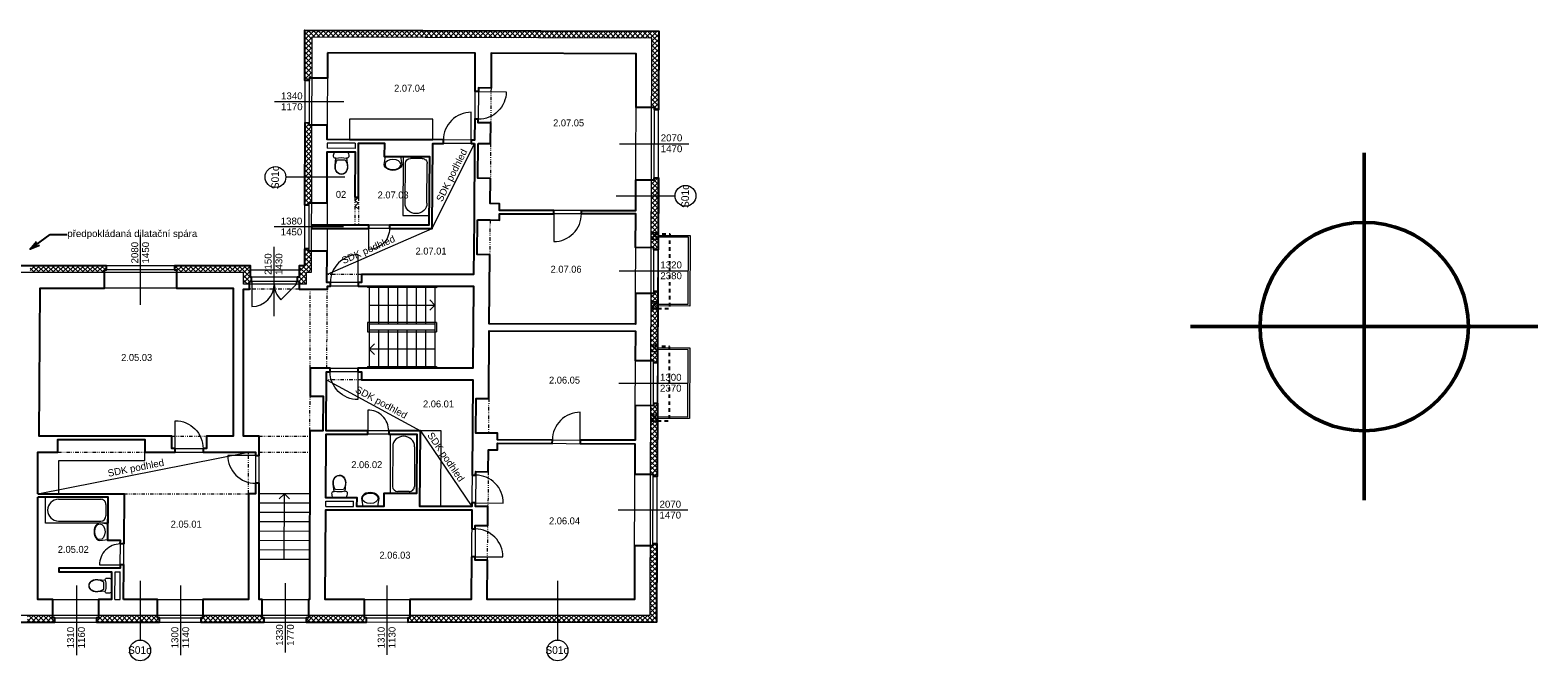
# Model space of a CAD drawing. Extents: x 13316 to 97696, y -105219 to -74221.
# Tile 3 of 3: x 54276 to 97696, y -100655 to -82495. Entities that reach past the tile are written whole.
import ezdxf

# ---------------------------------------------------------------- set-up
doc = ezdxf.new("R2010")
doc.units = 0
doc.header["$MEASUREMENT"] = 0
for name, pattern in [('Wipeout_Contour', [1000, 0, -1000]), ('Čerchovaná se dvěma tečkami S', [250, 100, -40, 15, -40, 15, -40]), ('čárkovaná S', [200, 100, -100])]:
    doc.linetypes.add(name, pattern=pattern)
for name, color, linetype, lineweight in [('2D BOD_Číslo_pera__1', 7, 'Continuous', 15), ('2D VÝPLNĚ_Číslo_pera__4', 91, 'Continuous', 13), ('2D ČÁRY_Číslo_pera__1', 7, 'Continuous', 15), ('2D ČÁRY_Číslo_pera__2', 1, 'Continuous', 25), ('2D ČÁRY_Číslo_pera__3', 150, 'Continuous', 13), ('2D ČÁRY_Číslo_pera__5', 231, 'Continuous', 50), ('blok I_pohled4_terén_Číslo_pera__4', 91, 'Continuous', 13), ('komín_Číslo_pera__1', 7, 'Continuous', 15), ('NÁBYTEK A ZAŘÍZENÍ_Číslo_pera__3', 150, 'Continuous', 13), ('POZNÁMKY.POPISKA_Číslo_pera__4', 91, 'Continuous', 13), ('POZNÁMKY.TEXT_Číslo_pera__4', 91, 'Continuous', 13), ('zdi_Číslo_pera__1', 7, 'Continuous', 15)]:
    doc.layers.add(name, color=color, linetype=linetype, lineweight=lineweight)
for name, color, linetype in [('2D ČÁRY', 7, 'Continuous'), ('NÁBYTEK A ZAŘÍZENÍ', 7, 'Continuous'), ('vodorovné konstrukce', 7, 'Continuous')]:
    doc.layers.add(name, color=color, linetype=linetype)
doc.layers.add('vodorovné konstrukce_Číslo_pera__241', color=9, linetype='Continuous', lineweight=13, true_color=0x808080)
doc.styles.add('GENERATED_STYLE_1', font='arial.ttf')
doc.styles.add('GENERATED_STYLE_3', font='txt')
doc.styles.get("Standard").update_dxf_attribs({"font": 'txt', "bigfont": 'BIGFONT.SHX'})
doc.dimstyles.new('GENERATED_STYLE__3', dxfattribs={"dimtxt": 0.18, "dimasz": 273.6, "dimexe": 0.18, "dimexo": 0.0625, "dimgap": 0.09, "dimtad": 0, "dimtih": 1, "dimtoh": 1, "dimdec": 4, "dimzin": 0, "dimdsep": 46, "dimtxsty": 'Standard', "dimcen": 0.09, "dimadec": 0, "dimazin": 0, "dimtfac": 1, "dimtdec": 4, "dimtmove": 0, "dimatfit": 3, "dimldrblk": 'ARROWHEAD_3', "dimfxl": 0, "dimtolj": 1, "dimtzin": 0, "dimarcsym": 0})
pattern_1 = [(45, (0, 0), (-70.71068, 70.71068), []), (135, (0, 0), (70.71068, 70.71068), [])]

# ---------------------------------------------------------------- blocks, each defined once
blk = doc.blocks.new('WC s nádržkou 1 11_2')
at = {"linetype": 'Wipeout_Contour', "ltscale": 15629.429493}
blk.add_wipeout([(31, 650), (18, 619), (8, 587), (2, 554), (0, 520), (5, 498), (20, 479), (40, 469), (64, 469), (41, 257), (39, 215), (44, 173), (54, 132), (70, 92), (97, 54), (132, 25), (174, 6), (220, 0), (266, 6), (308, 25), (343, 54), (370, 92), (386, 132), (396, 173), (401, 215), (399, 257), (376, 469), (400, 469), (420, 479), (435, 498), (440, 520), (438, 554), (432, 587), (422, 619), (409, 650)], dxfattribs=at).dxf.layer = 'NÁBYTEK A ZAŘÍZENÍ'
at = {"layer": 'NÁBYTEK A ZAŘÍZENÍ_Číslo_pera__3', "linetype": 'Continuous'}
for p, q in [((2, 554), (0, 520)), ((0, 520), (5, 498)), ((8, 587), (2, 554)), ((5, 498), (20, 479)), ((18, 619), (8, 587)), ((31, 650), (18, 619)), ((20, 479), (40, 469)), ((409, 650), (31, 650)), ((40, 469), (64, 469)), ((64, 469), (41, 257)), ((399, 257), (376, 469)), ((376, 469), (400, 469)), ((400, 469), (420, 479)), ((422, 619), (409, 650)), ((420, 479), (435, 498)), ((432, 587), (422, 619)), ((438, 554), (432, 587)), ((435, 498), (440, 520)), ((440, 520), (438, 554)), ((41, 257), (39, 215)), ((39, 215), (44, 173)), ((44, 173), (54, 132)), ((49, 256), (47, 215)), ((47, 215), (52, 174)), ((56, 299), (49, 256)), ((52, 174), (62, 134)), ((54, 132), (70, 92)), ((68, 341), (56, 299)), ((62, 134), (78, 96)), ((86, 381), (68, 341)), ((70, 92), (97, 54)), ((78, 96), (102, 60)), ((107, 419), (86, 381)), ((97, 54), (132, 25)), ((102, 60), (136, 32)), ((333, 419), (107, 419)), ((132, 25), (174, 6)), ((136, 32), (176, 14)), ((174, 6), (220, 0)), ((176, 14), (220, 8)), ((220, 8), (264, 14)), ((220, 0), (266, 6)), ((264, 14), (304, 32)), ((266, 6), (308, 25)), ((304, 32), (338, 60)), ((308, 25), (343, 54)), ((354, 381), (333, 419)), ((338, 60), (362, 96)), ((343, 54), (370, 92)), ((372, 341), (354, 381)), ((362, 96), (378, 134)), ((370, 92), (386, 132)), ((384, 299), (372, 341)), ((378, 134), (388, 174)), ((391, 256), (384, 299)), ((386, 132), (396, 173)), ((388, 174), (393, 215)), ((393, 215), (391, 256)), ((396, 173), (401, 215)), ((401, 215), (399, 257))]:
    blk.add_line(p, q, dxfattribs=at)
blk.add_ellipse((220, -298), major_axis=(785, 0), ratio=0.9963, start_param=1.370375, end_param=1.771221, dxfattribs=at)
blk = doc.blocks.new('Vana 01 11_2')
at = {"layer": 'NÁBYTEK A ZAŘÍZENÍ_Číslo_pera__3', "linetype": 'Continuous'}
for p, q in [((0, 0), (0, 751)), ((0, 751), (1800, 751)), ((60, 210), (60, 540)), ((1425, 691), (210, 691)), ((1800, 751), (1800, 0)), ((0, 0), (1800, 0)), ((1425, 60), (210, 60))]:
    blk.add_line(p, q, dxfattribs=at)
for centre, major_axis, start_param, end_param in [((210, 540), (0, 150), 0, 1.570796), ((1425, 375), (0, 315), 3.141593, 6.283185), ((210, 210), (0, 150), 1.570796, 3.141593)]:
    blk.add_ellipse(centre, major_axis=major_axis, ratio=0.99918, start_param=start_param, end_param=end_param, dxfattribs=at)
blk = doc.blocks.new('Umyvadlo oválné 11_2')
at = {"linetype": 'Wipeout_Contour', "ltscale": 6090.690526}
blk.add_wipeout([(0, 169), (2, 146), (9, 124), (19, 104), (43, 74), (73, 49), (129, 22), (188, 6), (250, 0), (312, 6), (371, 22), (427, 49), (457, 74), (481, 104), (491, 124), (498, 146), (500, 169), (469, 400), (31, 400), (-1, 169)], dxfattribs=at).dxf.layer = 'NÁBYTEK A ZAŘÍZENÍ'
at = {"layer": 'NÁBYTEK A ZAŘÍZENÍ_Číslo_pera__3', "linetype": 'Continuous'}
for p, q in [((31, 400), (-1, 169)), ((32, 400), (31, 400)), ((469, 400), (31, 400)), ((469, 400), (468, 400)), ((500, 169), (469, 400))]:
    blk.add_line(p, q, dxfattribs=at)
blk.add_ellipse((249, 169), major_axis=(-250, 0), ratio=0.674026, start_param=0, end_param=3.141593, dxfattribs=at)
blk.add_ellipse((250, 169), major_axis=(-229, 0), ratio=0.643386, dxfattribs=at)
blk = doc.blocks.new('Vana 01 11_4')
at = {"layer": 'NÁBYTEK A ZAŘÍZENÍ_Číslo_pera__3', "linetype": 'Continuous'}
for p, q in [((0, 0), (0, 750)), ((0, 750), (1700, 750)), ((57, 210), (57, 540)), ((1346, 690), (198, 690)), ((1700, 750), (1700, 0)), ((0, 0), (1700, 0)), ((1346, 60), (198, 60))]:
    blk.add_line(p, q, dxfattribs=at)
for centre, major_axis, start_param, end_param in [((198, 540), (0, 150), 0, 1.570796), ((1346, 375), (0, 315), 3.141593, 6.283185), ((198, 210), (0, 150), 1.570796, 3.141593)]:
    blk.add_ellipse(centre, major_axis=major_axis, ratio=0.944444, start_param=start_param, end_param=end_param, dxfattribs=at)
blk = doc.blocks.new('Vana 01 11_5')
at = {"layer": 'NÁBYTEK A ZAŘÍZENÍ_Číslo_pera__3', "linetype": 'Continuous'}
for p, q in [((0, 0), (0, 750)), ((0, 750), (1700, 750)), ((57, 210), (57, 540)), ((1346, 690), (198, 690)), ((1700, 750), (1700, 0)), ((0, 0), (1700, 0)), ((1346, 60), (198, 60))]:
    blk.add_line(p, q, dxfattribs=at)
for centre, major_axis, start_param, end_param in [((198, 540), (0, 150), 0, 1.570796), ((1346, 375), (0, 315), 3.141593, 6.283185), ((198, 210), (0, 150), 1.570796, 3.141593)]:
    blk.add_ellipse(centre, major_axis=major_axis, ratio=0.944444, start_param=start_param, end_param=end_param, dxfattribs=at)
blk = doc.blocks.new('Umyvadlo oválné 11')
at = {"linetype": 'Wipeout_Contour', "ltscale": 6090.690526}
blk.add_wipeout([(0, 169), (2, 146), (9, 124), (19, 104), (43, 74), (73, 49), (129, 22), (188, 6), (250, 0), (312, 6), (371, 22), (427, 49), (457, 74), (481, 104), (491, 124), (498, 146), (500, 169), (469, 400), (31, 400), (-1, 169)], dxfattribs=at).dxf.layer = 'NÁBYTEK A ZAŘÍZENÍ'
at = {"layer": 'NÁBYTEK A ZAŘÍZENÍ_Číslo_pera__3', "linetype": 'Continuous'}
for p, q in [((31, 400), (-1, 169)), ((32, 400), (31, 400)), ((469, 400), (31, 400)), ((469, 400), (468, 400)), ((500, 169), (469, 400))]:
    blk.add_line(p, q, dxfattribs=at)
blk.add_ellipse((249, 169), major_axis=(-250, 0), ratio=0.674026, start_param=0, end_param=3.141593, dxfattribs=at)
blk.add_ellipse((250, 169), major_axis=(-229, 0), ratio=0.643386, dxfattribs=at)
blk = doc.blocks.new('LINE_9379', base_point=(64042, -90412))
at = {"layer": '2D ČÁRY_Číslo_pera__3', "linetype": 'Continuous'}
for p, q in [((65932, -90412), (65782, -90262)), ((64042, -90412), (65932, -90412)), ((65932, -90412), (65782, -90562))]:
    blk.add_line(p, q, dxfattribs=at)
blk = doc.blocks.new('LINE_9380', base_point=(65932, -91679))
at = {"layer": '2D ČÁRY_Číslo_pera__3', "linetype": 'Continuous'}
for p, q in [((64042, -91679), (64192, -91529)), ((65932, -91679), (64042, -91679)), ((64042, -91679), (64192, -91829))]:
    blk.add_line(p, q, dxfattribs=at)
blk = doc.blocks.new('LINE_9728', base_point=(61592, -97734))
at = {"layer": '2D ČÁRY_Číslo_pera__3', "linetype": 'Continuous'}
for p, q in [((61597, -95844), (61447, -95993)), ((61592, -97734), (61597, -95844)), ((61597, -95844), (61747, -95994))]:
    blk.add_line(p, q, dxfattribs=at)
blk = doc.blocks.new('LINE_9812', base_point=(57444, -98355))
at = {"layer": 'vodorovné konstrukce_Číslo_pera__241', "linetype": 'Continuous'}
blk.add_line((57444, -98355), (57444, -100055), dxfattribs=at)
blk.add_circle((57444, -100355), 300, dxfattribs=at)
blk = doc.blocks.new('LINE_9813', base_point=(69464, -98355))
at = {"layer": 'vodorovné konstrukce_Číslo_pera__241', "linetype": 'Continuous'}
blk.add_line((69464, -98355), (69464, -100055), dxfattribs=at)
blk.add_circle((69464, -100355), 300, dxfattribs=at)
blk = doc.blocks.new('LINE_9814', base_point=(71149, -87264))
at = {"layer": 'vodorovné konstrukce_Číslo_pera__241', "linetype": 'Continuous'}
blk.add_line((71149, -87264), (72849, -87265), dxfattribs=at)
blk.add_circle((73149, -87265), 300, dxfattribs=at)
blk = doc.blocks.new('LINE_9819', base_point=(63340, -86725))
at = {"layer": 'vodorovné konstrukce_Číslo_pera__241', "linetype": 'Continuous'}
blk.add_line((63340, -86725), (61640, -86725), dxfattribs=at)
blk.add_circle((61340, -86725), 300, dxfattribs=at)
blk = doc.blocks.new('ARROWHEAD_3')
at = {"linetype": 'Continuous'}
blk.add_line((0, 0), (-1, 0), dxfattribs=at)
at = {"linetype": 'Continuous', "flags": 128}
blk.add_lwpolyline([(-1, 0.2679), (0, 0), (-1, -0.2679)], dxfattribs=at)

msp = doc.modelspace()

# ---------------------------------------------------------------- hatches: boundary and pattern name
at = {"layer": '2D VÝPLNĚ_Číslo_pera__4', "linetype": 'Continuous'}
h = msp.add_hatch(dxfattribs=at)
h.set_pattern_fill('TEPELNA_IZOLACE_EPS', color=8, style=0, pattern_type=2)
h.set_pattern_definition(pattern_1)
h.paths.add_polyline_path([(62191, -82495), (62187, -83941), (62311, -83941), (62311, -83881), (62387, -83881), (62390, -82695), (72183, -82724), (72177, -84725), (72253, -84726), (72252, -84786), (72376, -84786), (72384, -82525)], flags=0)
h = msp.add_hatch(dxfattribs=at)
h.set_pattern_fill('TEPELNA_IZOLACE_EPS', color=8, style=0, pattern_type=2)
h.set_pattern_definition(pattern_1)
h.paths.add_polyline_path([(62178, -87527), (62302, -87528), (62302, -87468), (62378, -87468), (62384, -85228), (62308, -85228), (62308, -85168), (62184, -85167)], flags=0)
h = msp.add_hatch(dxfattribs=at)
h.set_pattern_fill('TEPELNA_IZOLACE_EPS', color=8, style=0, pattern_type=2)
h.set_pattern_definition(pattern_1)
h.paths.add_polyline_path([(72170, -86803), (72163, -88759), (72239, -88759), (72239, -88819), (72363, -88819), (72370, -86744), (72246, -86744), (72246, -86804)], flags=0)
h = msp.add_hatch(dxfattribs=at)
h.set_pattern_fill('TEPELNA_IZOLACE_EPS', color=8, style=0, pattern_type=2)
h.set_pattern_definition(pattern_1)
h.paths.add_polyline_path([(62021, -89276), (62021, -89606), (61961, -89606), (61961, -89730), (62021, -89730), (62021, -89806), (62230, -89806), (62230, -89476), (62373, -89476), (62375, -88855), (62299, -88855), (62299, -88795), (62175, -88794), (62174, -89276)], flags=0)
h = msp.add_hatch(dxfattribs=at)
h.set_pattern_fill('TEPELNA_IZOLACE_EPS', color=8, style=0, pattern_type=2)
h.set_pattern_definition(pattern_1)
h.paths.add_polyline_path([(54273, -89476), (56414, -89476), (56414, -89400), (56474, -89400), (56474, -89276), (54274, -89276)], flags=0)
h = msp.add_hatch(dxfattribs=at)
h.set_pattern_fill('TEPELNA_IZOLACE_EPS', color=8, style=0, pattern_type=2)
h.set_pattern_definition(pattern_1)
h.paths.add_polyline_path([(58495, -89476), (60423, -89476), (60423, -89806), (60591, -89806), (60591, -89730), (60651, -89730), (60651, -89606), (60623, -89606), (60623, -89276), (58435, -89276), (58435, -89400), (58495, -89400)], flags=0)
h = msp.add_hatch(dxfattribs=at)
h.set_pattern_fill('TEPELNA_IZOLACE_EPS', color=8, style=0, pattern_type=2)
h.set_pattern_definition(pattern_1)
h.paths.add_polyline_path([(72359, -90022), (72235, -90022), (72235, -90082), (72159, -90082), (72152, -92006), (72228, -92006), (72228, -92066), (72352, -92067)], flags=0)
h = msp.add_hatch(dxfattribs=at)
h.set_pattern_fill('TEPELNA_IZOLACE_EPS', color=8, style=0, pattern_type=2)
h.set_pattern_definition(pattern_1)
h.paths.add_polyline_path([(72348, -93248), (72224, -93248), (72224, -93308), (72148, -93308), (72142, -95277), (72218, -95278), (72217, -95338), (72341, -95338)], flags=0)
h = msp.add_hatch(dxfattribs=at)
h.set_pattern_fill('TEPELNA_IZOLACE_EPS', color=8, style=0, pattern_type=2)
h.set_pattern_definition(pattern_1)
h.paths.add_polyline_path([(72335, -97286), (72211, -97285), (72211, -97345), (72135, -97345), (72128, -99335), (65212, -99337), (65212, -99413), (65152, -99413), (65152, -99537), (72327, -99535)], flags=0)
h = msp.add_hatch(dxfattribs=at)
h.set_pattern_fill('TEPELNA_IZOLACE_EPS', color=8, style=0, pattern_type=2)
h.set_pattern_definition(pattern_1)
h.paths.add_polyline_path([(54199, -99539), (54988, -99539), (54988, -99415), (54928, -99415), (54928, -99339), (54201, -99339)], flags=0)
h = msp.add_hatch(dxfattribs=at)
h.set_pattern_fill('TEPELNA_IZOLACE_EPS', color=8, style=0, pattern_type=2)
h.set_pattern_definition(pattern_1)
h.paths.add_polyline_path([(56186, -99539), (58002, -99538), (58002, -99414), (57942, -99414), (57942, -99338), (56246, -99339), (56246, -99415), (56186, -99415)], flags=0)
h = msp.add_hatch(dxfattribs=at)
h.set_pattern_fill('TEPELNA_IZOLACE_EPS', color=8, style=0, pattern_type=2)
h.set_pattern_definition(pattern_1)
h.paths.add_polyline_path([(59188, -99538), (61018, -99538), (61018, -99414), (60958, -99414), (60958, -99338), (59248, -99338), (59248, -99414), (59188, -99414)], flags=0)
h = msp.add_hatch(dxfattribs=at)
h.set_pattern_fill('TEPELNA_IZOLACE_EPS', color=8, style=0, pattern_type=2)
h.set_pattern_definition(pattern_1)
h.paths.add_polyline_path([(62228, -99537), (63961, -99537), (63961, -99413), (63901, -99413), (63901, -99337), (62288, -99337), (62288, -99413), (62228, -99413)], flags=0)

# ---------------------------------------------------------------- linework, layer by layer
at = {"layer": '2D BOD_Číslo_pera__1', "color": 8, "linetype": 'Continuous', "flags": 128}
for points in [[(72164, -88520), (72165, -88320), (72365, -88320), (72364, -88520)], [(72358, -90435), (72364, -88405), (73284, -88408), (73278, -90438)], [(72358, -90385), (73228, -90388), (73234, -88458), (72364, -88455)], [(72158, -90320), (72157, -90520), (72357, -90520), (72358, -90320)], [(72153, -91756), (72154, -91556), (72354, -91557), (72353, -91757)], [(72347, -93672), (72354, -91642), (73274, -91645), (73267, -93675)], [(72347, -93622), (73217, -93625), (73223, -91695), (72353, -91692)], [(72147, -93556), (72147, -93756), (72347, -93757), (72347, -93557)]]:
    msp.add_lwpolyline(points, close=True, dxfattribs=at)
at = {"layer": '2D ČÁRY_Číslo_pera__1', "color": 8, "linetype": 'Continuous'}
for p, q in [((67095, -83159), (67077, -85659)), ((67555, -83160), (67548, -84162)), ((62311, -83941), (62187, -83941)), ((62311, -83881), (62837, -83881)), ((72253, -84726), (71727, -84724)), ((72252, -84786), (72376, -84786)), ((62308, -85168), (62184, -85167)), ((62308, -85228), (62834, -85228)), ((67541, -85162), (67536, -85762)), ((65876, -85756), (65858, -88208)), ((67076, -85759), (67048, -89532)), ((65773, -86135), (65759, -88108)), ((67529, -86762), (67523, -87490)), ((72246, -86804), (71720, -86802)), ((72246, -86744), (72370, -86744)), ((62302, -87528), (62178, -87527)), ((62302, -87468), (62828, -87468)), ((63629, -87308), (63729, -87308)), ((65758, -88108), (62376, -88108)), ((62300, -88158), (62300, -88158)), ((65858, -88208), (62376, -88208)), ((72365, -88320), (72164, -88520)), ((72165, -88320), (72364, -88520)), ((62299, -88795), (62175, -88794)), ((62299, -88855), (62825, -88855)), ((67513, -88960), (67498, -90948)), ((72239, -88759), (71713, -88757)), ((72239, -88819), (72363, -88819)), ((56414, -89400), (56414, -89926)), ((56474, -89400), (56474, -89276)), ((58435, -89400), (58435, -89276)), ((58495, -89400), (58495, -89926)), ((60623, -89606), (60623, -89276)), ((62021, -89606), (62021, -89276)), ((60423, -89806), (60423, -89476)), ((60591, -89730), (60591, -89956)), ((60651, -89730), (60651, -89606)), ((61961, -89730), (61961, -89606)), ((62021, -89730), (62021, -89956)), ((62230, -89806), (62230, -89476)), ((67046, -89862), (62836, -89862)), ((67048, -89532), (63822, -89532)), ((64042, -89862), (64042, -92232)), ((64312, -89862), (64312, -90962)), ((64312, -89862), (64312, -90962)), ((64582, -89862), (64582, -90961)), ((64582, -89862), (64582, -90961)), ((64852, -89862), (64852, -90960)), ((64852, -89862), (64852, -90960)), ((65122, -89862), (65122, -90960)), ((65122, -89862), (65122, -90960)), ((65392, -89862), (65392, -90959)), ((65392, -89862), (65392, -90959)), ((65662, -89862), (65662, -90958)), ((65662, -89862), (65662, -90958)), ((65932, -89862), (65932, -92232)), ((67046, -89862), (67029, -92232)), ((54565, -89926), (54534, -94182)), ((60123, -89926), (60123, -94182)), ((60423, -89956), (60423, -94182)), ((72235, -90082), (71709, -90080)), ((72235, -90022), (72359, -90022)), ((72157, -90520), (72358, -90320)), ((72357, -90520), (72158, -90320)), ((65932, -90958), (64042, -90962)), ((64042, -91127), (65932, -91127)), ((64312, -91127), (64312, -92232)), ((64582, -91127), (64582, -92232)), ((64852, -91127), (64852, -92232)), ((65122, -91127), (65122, -92232)), ((65392, -91127), (65392, -92232)), ((65662, -91127), (65662, -92232)), ((67497, -91148), (67482, -93100)), ((72354, -91557), (72153, -91756)), ((72154, -91556), (72353, -91757)), ((72228, -92006), (71702, -92005)), ((62336, -93032), (62338, -92232)), ((62338, -92232), (67029, -92232)), ((62803, -94032), (62814, -92332)), ((72228, -92066), (72352, -92067)), ((67026, -92562), (63814, -92562)), ((67026, -92562), (67000, -96206)), ((62336, -93032), (62713, -93032)), ((62705, -94032), (62713, -93032)), ((72224, -93308), (71698, -93306)), ((72224, -93248), (72348, -93248)), ((72347, -93757), (72147, -93556)), ((72147, -93756), (72347, -93557)), ((54534, -94182), (58355, -94182)), ((59355, -94182), (60123, -94182)), ((60423, -94182), (60867, -94182)), ((60867, -98889), (60867, -94182)), ((62318, -98889), (62333, -94032)), ((62333, -94032), (62705, -94032)), ((65415, -94132), (62802, -94132)), ((65516, -94032), (62803, -94032)), ((65415, -94132), (65402, -95837)), ((65515, -94032), (65500, -96207)), ((54500, -95842), (54500, -94642)), ((54500, -94642), (55075, -94642)), ((55075, -94282), (57574, -94282)), ((57574, -94642), (60767, -94642)), ((60767, -94642), (60767, -95842)), ((67471, -94580), (67467, -95210)), ((72218, -95278), (71692, -95276)), ((72217, -95338), (72341, -95338)), ((56980, -95842), (54500, -95842)), ((54500, -98890), (54500, -95942)), ((54500, -95942), (56519, -95942)), ((60567, -98889), (60567, -95942)), ((62327, -95846), (60867, -95842)), ((62326, -96386), (60866, -96382)), ((62326, -96116), (60867, -96112)), ((62770, -98888), (62787, -96307)), ((66999, -96306), (66980, -98887)), ((62325, -96656), (60865, -96652)), ((62323, -97196), (60863, -97192)), ((62324, -96926), (60864, -96922)), ((62322, -97466), (60862, -97462)), ((72211, -97345), (71685, -97343)), ((72211, -97285), (72335, -97286)), ((55100, -98090), (55100, -97990)), ((62322, -97736), (60862, -97732)), ((67448, -97760), (67440, -98887)), ((54928, -99415), (54928, -98890)), ((55300, -98890), (55300, -98890)), ((57942, -99414), (57941, -98890)), ((59248, -99414), (59248, -98889)), ((60867, -98889), (62318, -98889)), ((63901, -99413), (63901, -98888)), ((65212, -99413), (65212, -98888)), ((54988, -99415), (54988, -99539)), ((56186, -99415), (56186, -99539)), ((58002, -99414), (58002, -99538)), ((59188, -99414), (59188, -99538)), ((60958, -99414), (62288, -99413)), ((63961, -99413), (63961, -99537)), ((65152, -99413), (65152, -99537)), ((61018, -99538), (62228, -99537))]:
    msp.add_line(p, q, dxfattribs=at)
at = {"layer": '2D ČÁRY_Číslo_pera__1', "color": 8, "linetype": 'Čerchovaná se dvěma tečkami S'}
for p, q in [((67548, -84162), (67541, -85162)), ((67536, -85762), (67529, -86762)), ((63629, -87308), (63628, -88108)), ((63729, -87308), (63727, -88108)), ((67520, -87960), (67513, -88960)), ((63822, -89532), (62823, -89532)), ((62338, -92232), (62345, -89956)), ((62819, -92232), (62835, -89956)), ((63814, -92562), (62813, -92563)), ((62333, -94032), (62336, -93032)), ((58355, -94182), (59355, -94182)), ((60867, -94182), (62314, -94182)), ((55075, -94642), (57574, -94642)), ((60567, -95842), (60567, -94642)), ((60867, -94642), (62311, -94642)), ((67467, -95210), (67460, -96210)), ((67448, -97760), (67456, -96760))]:
    msp.add_line(p, q, dxfattribs=at)
at = {"layer": '2D ČÁRY_Číslo_pera__1', "color": 8, "linetype": 'Continuous', "flags": 128}
for points in [[(67548, -84162), (67188, -84160), (67181, -85160), (67541, -85162)], [(67536, -85762), (67176, -85760), (67169, -86760), (67529, -86762)], [(63729, -87308), (63629, -87408), (63730, -87467), (63629, -87568), (63728, -87626)], [(67520, -87960), (67160, -87958), (67153, -88958), (67513, -88960)], [(63822, -89532), (63822, -89762), (62822, -89762)], [(63814, -92562), (63814, -92332), (62814, -92332)], [(67482, -93100), (67122, -93098), (67115, -94098), (67475, -94100)], [(58355, -94182), (58355, -94542), (59355, -94542), (59355, -94182)], [(67467, -95210), (67107, -95207), (67100, -96207), (67460, -96210)], [(67456, -96760), (67096, -96757), (67088, -97757), (67448, -97760)]]:
    msp.add_lwpolyline(points, dxfattribs=at)
at = {"layer": '2D ČÁRY_Číslo_pera__2', "color": 8, "linetype": 'Continuous', "flags": 128}
for points in [[(62839, -83146), (62837, -83881), (62311, -83881), (62311, -83941), (62187, -83941), (62191, -82495), (72384, -82525), (72376, -84786), (72252, -84786), (72253, -84726), (71727, -84724), (71732, -83173), (67555, -83160), (67548, -84162), (67188, -84160), (67187, -84260), (67087, -84259), (67095, -83159)], [(70153, -87683), (71717, -87683), (71720, -86802), (72246, -86804), (72246, -86744), (72370, -86744), (72363, -88819), (72239, -88819), (72239, -88759), (71713, -88757), (71716, -87783), (70153, -87783)], [(64026, -88108), (62376, -88108), (62376, -88208), (64026, -88208)], [(62175, -88794), (62174, -89276), (62021, -89276), (62021, -89606), (61961, -89606), (61961, -89730), (62021, -89730), (62021, -89956), (62835, -89956), (62836, -89862), (62922, -89862), (62922, -89762), (62822, -89762), (62825, -88855), (62299, -88855), (62299, -88795)], [(58435, -89276), (58435, -89400), (58495, -89400), (58495, -89926), (60123, -89926), (60123, -94182), (59355, -94182), (59355, -94542), (59255, -94542), (59255, -94642), (60767, -94642), (60767, -94742), (60867, -94742), (60867, -94182), (60423, -94182), (60423, -89956), (60591, -89956), (60591, -89730), (60651, -89730), (60651, -89606), (60623, -89606), (60623, -89276)], [(71698, -93306), (71695, -94304), (70115, -94299), (70114, -94399), (71694, -94404), (71692, -95276), (72218, -95278), (72217, -95338), (72341, -95338), (72348, -93248), (72224, -93248), (72224, -93308)], [(60567, -95842), (60567, -98889), (59248, -98889), (59248, -99414), (59188, -99414), (59188, -99538), (60127, -99538), (61018, -99538), (61018, -99414), (60958, -99414), (60958, -98889), (60867, -98889), (60867, -95542), (60767, -95542), (60767, -95842)], [(66989, -97656), (66980, -98887), (65212, -98888), (65212, -99413), (65152, -99413), (65152, -99537), (72327, -99535), (72335, -97286), (72211, -97285), (72211, -97345), (71685, -97343), (71680, -98886), (67440, -98887), (67448, -97760), (67088, -97757), (67089, -97657)]]:
    msp.add_lwpolyline(points, close=True, dxfattribs=at)
for points in [[(67176, -85760), (67536, -85762), (67541, -85162), (67181, -85160), (67181, -85060), (67081, -85059), (67077, -85659), (66977, -85659), (66976, -85759), (67076, -85759), (67077, -85759)], [(67077, -85759), (67060, -87957)], [(67160, -87958), (67792, -87961), (67793, -87783), (69353, -87783), (69353, -87683), (67794, -87683), (67795, -87491), (67523, -87490), (67529, -86762), (67169, -86760), (67176, -85760)], [(67060, -87957), (67060, -87957), (67048, -89532), (63822, -89532), (63822, -89762), (63722, -89762), (63722, -89862), (67046, -89862), (67029, -92232), (63714, -92232), (63714, -92332), (63814, -92332), (63814, -92562), (67026, -92562), (67006, -95306), (67106, -95307), (67107, -95207), (67467, -95210), (67471, -94580), (67734, -94581), (67734, -94391), (69314, -94396), (69315, -94296), (67735, -94291), (67735, -94101), (67115, -94098), (67122, -93098), (67482, -93100), (67497, -91148), (71705, -91162), (71702, -92005), (72228, -92006), (72228, -92066), (72352, -92067), (72359, -90022), (72235, -90022), (72235, -90082), (71709, -90080), (71706, -90962), (67498, -90948), (67513, -88960), (67153, -88958), (67160, -87958)], [(54500, -95842), (54500, -94642), (55075, -94642), (55075, -94282), (57574, -94282), (57574, -94642), (58455, -94642), (58455, -94542), (58355, -94542), (58355, -94182), (54534, -94182), (54565, -89926), (56414, -89926), (56414, -89400), (56474, -89400), (56474, -89276), (52556, -89276), (52556, -89400), (52616, -89400), (52616, -89926), (53965, -89926), (53934, -94182), (53001, -94182), (53001, -94542)], [(53900, -94642), (53900, -98890), (53212, -98891), (53212, -99416), (53152, -99416), (53152, -99540), (54988, -99539), (54988, -99415), (54928, -99415), (54928, -98890), (54500, -98890), (54500, -95942)], [(66995, -96856), (67095, -96857), (67096, -96757), (67456, -96760), (67460, -96210), (67100, -96207), (67100, -96107), (67000, -96106), (67000, -96206), (66899, -96206)]]:
    msp.add_lwpolyline(points, dxfattribs=at)
at = {"layer": '2D ČÁRY_Číslo_pera__2', "color": 8, "linetype": 'čárkovaná S', "flags": 128}
for points in [[(72157, -90505), (72696, -90508), (72703, -88371), (72165, -88368)], [(72147, -93742), (72686, -93744), (72693, -91607), (72154, -91605)]]:
    msp.add_lwpolyline(points, dxfattribs=at)
at = {"layer": '2D ČÁRY_Číslo_pera__3', "color": 8, "linetype": 'Continuous'}
for p, q in [((65858, -88208), (67076, -85759)), ((62841, -89524), (65858, -88208)), ((63992, -89858), (63992, -89908)), ((65982, -89862), (65982, -89912)), ((65982, -89912), (63992, -89908)), ((65982, -90908), (63992, -90912)), ((63992, -90912), (63992, -91177)), ((63992, -91177), (65982, -91177)), ((65982, -90908), (65982, -91177)), ((63992, -92181), (65982, -92181)), ((63992, -92181), (63992, -92231)), ((65982, -92181), (65982, -92231)), ((62813, -92563), (65515, -94032)), ((65515, -94032), (67000, -96206)), ((54500, -95842), (60567, -94642))]:
    msp.add_line(p, q, dxfattribs=at)
at = {"layer": '2D ČÁRY_Číslo_pera__3', "color": 8, "linetype": 'Čerchovaná se dvěma tečkami S'}
msp.add_line((56980, -95842), (60567, -95842), dxfattribs=at)
at = {"layer": '2D ČÁRY_Číslo_pera__3', "color": 8, "linetype": 'Continuous', "flags": 128}
for points in [[(67087, -84259), (67187, -84260), (67987, -84266, -0.414214), (67181, -85060), (67081, -85059)], [(66976, -85759), (66977, -85659), (66979, -84859, 0.414214), (66177, -85656), (66176, -85756)], [(69353, -87683), (69353, -87783), (69353, -88583, 0.414214), (70153, -87783), (70153, -87683)], [(64626, -88108), (64626, -88208, -0.414214), (64027, -88808), (64026, -88208), (64026, -88108)], [(63722, -89862), (63722, -89762), (63722, -88962, 0.414214), (62922, -89762), (62922, -89862)], [(60661, -89730), (60661, -89806), (60661, -90451, 0.414124), (61306, -89806, 0.198912), (61495, -90262), (61951, -89806), (61951, -89730)], [(63714, -92232), (63714, -92332), (63714, -93132, -0.414214), (62914, -92332), (62914, -92232)], [(58455, -94642), (58455, -94542), (58455, -93742, -0.414214), (59255, -94542), (59255, -94642)], [(64602, -94132), (64602, -94032, 0.414214), (64002, -93432), (64002, -94032), (64002, -94132)], [(70114, -94399), (70115, -94299), (70117, -93499, 0.414214), (69315, -94296), (69314, -94396)], [(60867, -94742), (60767, -94742), (59967, -94742, 0.414214), (60767, -95542), (60867, -95542)], [(67000, -96106), (67100, -96107), (67900, -96113, 0.414214), (67106, -95307), (67006, -95306)], [(66989, -97656), (67089, -97657), (67889, -97663, 0.414214), (67095, -96857), (66995, -96856)]]:
    msp.add_lwpolyline(points, format="xyb", dxfattribs=at)
for points in [[(63476, -85656), (65876, -85656), (65876, -85056), (63476, -85056)], [(65515, -94032), (65500, -96204), (66100, -96209), (66115, -94036)], [(54500, -95842), (55100, -95842), (55100, -94882), (57574, -94882), (57574, -94282), (55075, -94282), (55075, -94642), (54500, -94642)]]:
    msp.add_lwpolyline(points, close=True, dxfattribs=at)
at = {"layer": '2D ČÁRY_Číslo_pera__5', "color": 8, "linetype": 'Continuous'}
for p, q in [((92696, -86030), (92696, -96030)), ((87696, -91030), (97696, -91030))]:
    msp.add_line(p, q, dxfattribs=at)
msp.add_circle((92696, -91030), 3000, dxfattribs=at)
at = {"layer": 'blok I_pohled4_terén_Číslo_pera__4', "color": 8, "linetype": 'Continuous'}
for p, q in [((63310, -84554), (61310, -84554)), ((71249, -85763), (73249, -85763)), ((57455, -90400), (57455, -88400)), ((63300, -88158), (61300, -88158)), ((61306, -90730), (61306, -88730)), ((71237, -89420), (73237, -89420)), ((71226, -92657), (73226, -92657)), ((71214, -96311), (73214, -96311)), ((55607, -98488), (55607, -100488)), ((58608, -98487), (58608, -100487)), ((61623, -98414), (61623, -100414)), ((64550, -98486), (64550, -100486))]:
    msp.add_line(p, q, dxfattribs=at)
at = {"layer": 'komín_Číslo_pera__1', "color": 8, "linetype": 'Continuous'}
for p, q in [((67077, -85659), (62833, -85646)), ((63633, -85749), (62833, -85746)), ((64478, -85751), (63733, -85749)), ((67076, -85759), (65876, -85756)), ((67795, -87491), (67523, -87490)), ((67795, -87491), (67794, -87683)), ((67792, -87961), (67520, -87960)), ((67793, -87783), (67792, -87961)), ((67735, -94101), (67475, -94100)), ((67735, -94291), (67735, -94101)), ((55075, -94282), (55075, -94642)), ((57574, -94282), (57574, -94642)), ((67734, -94581), (67471, -94580)), ((67734, -94581), (67734, -94391)), ((56969, -98890), (56980, -95842)), ((62788, -96207), (63588, -96207)), ((65800, -96207), (67000, -96206)), ((56872, -97990), (56875, -97189)), ((56869, -98890), (56872, -98090))]:
    msp.add_line(p, q, dxfattribs=at)
at = {"layer": 'zdi_Číslo_pera__1', "color": 8, "linetype": 'Continuous'}
for p, q in [((62191, -82495), (62174, -89276)), ((72384, -82525), (62191, -82495)), ((62390, -82695), (62373, -89476)), ((72183, -82724), (62390, -82695)), ((72128, -99335), (72183, -82724)), ((72327, -99535), (72384, -82525)), ((62839, -83146), (62833, -85646)), ((67095, -83159), (62839, -83146)), ((71732, -83173), (67555, -83160)), ((71717, -87683), (71732, -83173)), ((62311, -83881), (62308, -85228)), ((72246, -86804), (72253, -84726)), ((63733, -85749), (63729, -87308)), ((62302, -87468), (62299, -88855)), ((71717, -87683), (67794, -87683)), ((63727, -88108), (63727, -88108)), ((71716, -87783), (67793, -87783)), ((71706, -90962), (71716, -87783)), ((62826, -88208), (62822, -89762)), ((72235, -90082), (72239, -88759)), ((60623, -89276), (21774, -89276)), ((58495, -89400), (56414, -89400)), ((62018, -89404), (60623, -89404)), ((62174, -89276), (62030, -89276)), ((60423, -89476), (21972, -89476)), ((62230, -89806), (60423, -89806)), ((62021, -89730), (60591, -89730)), ((62021, -89606), (60623, -89606)), ((62373, -89476), (62230, -89476)), ((62230, -89606), (62230, -89606)), ((62835, -89956), (62836, -89862)), ((60123, -89926), (54565, -89926)), ((60591, -89956), (60423, -89956)), ((62835, -89956), (62021, -89956)), ((67038, -90947), (67038, -90947)), ((67497, -91148), (71705, -91162)), ((67498, -90948), (71706, -90962)), ((71695, -94304), (71705, -91162)), ((72224, -93308), (72228, -92006)), ((67734, -94391), (71694, -94404)), ((67735, -94291), (71695, -94304)), ((71680, -98886), (71694, -94404)), ((72211, -97345), (72218, -95278)), ((54500, -97990), (54500, -97990)), ((54500, -98090), (54500, -98090)), ((55300, -97990), (56872, -97990)), ((56969, -98890), (60567, -98889)), ((62770, -98888), (66980, -98887)), ((67440, -98887), (71680, -98886)), ((21892, -99347), (72128, -99335)), ((54928, -99415), (56246, -99415)), ((57942, -99414), (59248, -99414)), ((63901, -99413), (65212, -99413)), ((47535, -99541), (60127, -99538)), ((63057, -99537), (72327, -99535))]:
    msp.add_line(p, q, dxfattribs=at)
at = {"layer": 'zdi_Číslo_pera__1', "color": 8, "linetype": 'Čerchovaná se dvěma tečkami S'}
for p, q in [((62021, -89956), (60591, -89956)), ((67482, -93095), (67475, -94100))]:
    msp.add_line(p, q, dxfattribs=at)

# ---------------------------------------------------------------- block references
at = {"layer": '2D ČÁRY', "color": 8, "linetype": 'Continuous'}
for name, p in [('LINE_9379', (64042, -90412)), ('LINE_9380', (65932, -91679)), ('LINE_9728', (61592, -97734))]:
    msp.add_blockref(name, p, dxfattribs=at)
at = {"layer": 'NÁBYTEK A ZAŘÍZENÍ', "color": 8, "linetype": 'Continuous'}
for name, p, xscale, rotation in [('WC s nádržkou 1 11_2', (63462, -86644), -1, 0.9033313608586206), ('Vana 01 11_5', (65773, -86135), -1, 89.58139909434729), ('WC s nádržkou 1 11_2', (62959, -95311), -0.9999999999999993, 180.9033313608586), ('WC s nádržkou 1 11_2', (55971, -98710), -1, 270)]:
    msp.add_blockref(name, p, dxfattribs=dict(at, xscale=xscale, rotation=rotation))
for name, p, rotation in [('Vana 01 11_4', (65402, -95834), 89.80954920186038), ('Vana 01 11_2', (56519, -95942), 180.0031671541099), ('Umyvadlo oválné 11_2', (64321, -95806), 180.272471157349)]:
    msp.add_blockref(name, p, dxfattribs=dict(at, rotation=rotation))
at = {"layer": 'vodorovné konstrukce', "color": 8, "linetype": 'Continuous'}
for name, p in [('LINE_9814', (71149, -87264)), ('LINE_9812', (57444, -98355)), ('LINE_9813', (69464, -98355))]:
    msp.add_blockref(name, p, dxfattribs=at)

# ---------------------------------------------------------------- texts
at = {"layer": 'POZNÁMKY.POPISKA_Číslo_pera__4', "color": 8, "linetype": 'Continuous', "insert": (55345, -88381), "char_height": 200, "width": 3662.63, "attachment_point": 4, "style": 'GENERATED_STYLE_1'}
msp.add_mtext('{předpokládaná dilatační spára}', dxfattribs=at)
at = {"layer": 'POZNÁMKY.TEXT_Číslo_pera__4', "color": 8, "linetype": 'Continuous', "char_height": 200, "attachment_point": 8, "style": 'GENERATED_STYLE_1'}
for s, insert, line_spacing_factor in [('{1340\\P1170}', (61812, -84803), 0.938049), ('{2070\\P1470}', (72747, -86012), 0.938049), ('{1380\\P1450}', (61802, -88407), 0.938049), ('{1320\\P2380}', (72735, -89669), 0.938433), ('{1300\\P2370}', (72724, -92906), 0.938433), ('{2070\\P1470}', (72712, -96560), 0.938049)]:
    msp.add_mtext(s, dxfattribs=dict(at, insert=insert, line_spacing_factor=line_spacing_factor))
at = {"layer": 'POZNÁMKY.TEXT_Číslo_pera__4', "color": 8, "linetype": 'Continuous', "style": 'GENERATED_STYLE_3'}
for s, insert, char_height, attachment_point in [('{2.07.04}', (64758, -84066), 200, 1), ('{2.07.05}', (69337, -85065), 200, 1), ('{02}', (63080, -87123), 200, 1), ('{2.07.03}', (64283, -87140), 200, 1), ('{2.07.01}', (65375, -88756), 200, 1), ('{2.07.06}', (69264, -89278), 200, 1), ('{2.05.03}', (56897, -91820), 200, 1), ('{2.06.05}', (69219, -92471), 200, 1), ('{2.06.01}', (65590, -93158), 200, 1), ('{2.05.01}', (58323, -96619), 200, 1), ('{2.06.04}', (69219, -96525), 200, 1), ('{2.06.03}', (64336, -97512), 200, 1), ('{S01c}', (57093, -100346), 220, 4), ('{S01c}', (69113, -100346), 220, 4)]:
    msp.add_mtext(s, dxfattribs=dict(at, insert=insert, char_height=char_height, attachment_point=attachment_point))
at = {"layer": 'POZNÁMKY.TEXT_Číslo_pera__4', "color": 8, "linetype": 'Continuous'}
for s, insert, char_height, attachment_point, rotation, style in [('{SDK podhled}', (65959, -87365), 200, 1, 63.5422, 'GENERATED_STYLE_1'), ('{S01c}', (61332, -87076), 220, 4, 90, 'GENERATED_STYLE_3'), ('{S01c}', (73140, -87616), 220, 4, 89.9643, 'GENERATED_STYLE_3'), ('{SDK podhled}', (63219, -89049), 200, 1, 23.5653, 'GENERATED_STYLE_1'), ('{SDK podhled}', (63716, -92730), 200, 1, 331.4754, 'GENERATED_STYLE_1'), ('{SDK podhled}', (65870, -94047), 200, 1, 304.3108, 'GENERATED_STYLE_1'), ('{SDK podhled}', (56492, -95158), 200, 1, 11.1907, 'GENERATED_STYLE_1')]:
    msp.add_mtext(s, dxfattribs=dict(at, insert=insert, char_height=char_height, attachment_point=attachment_point, rotation=rotation, style=style))
at = {"layer": 'POZNÁMKY.TEXT_Číslo_pera__4', "color": 8, "linetype": 'Continuous', "char_height": 200, "attachment_point": 8, "rotation": 90, "style": 'GENERATED_STYLE_1'}
for s, insert, line_spacing_factor in [('{2080\\P1450}', (57704, -88902), 0.938049), ('{2150\\P1430}', (61543, -89232), 0.938433), ('{1310\\P1160}', (55856, -99986), 0.938049), ('{1300\\P1140}', (58858, -99985), 0.938049), ('{1330\\P1770}', (61872, -99912), 0.938049), ('{1310\\P1130}', (64800, -99984), 0.938433)]:
    msp.add_mtext(s, dxfattribs=dict(at, insert=insert, line_spacing_factor=line_spacing_factor))

# ---------------------------------------------------------------- leaders
at = {"layer": 'POZNÁMKY.POPISKA_Číslo_pera__4', "color": 8, "linetype": 'Continuous', "annotation_type": 0, "has_hookline": 1, "hookline_direction": 0, "text_width": 2947}
msp.add_leader([(54278, -88796), (54855, -88381), (55345, -88381)], dimstyle='GENERATED_STYLE__3', dxfattribs=at)

# ---------------------------------------------------------------- next in the draw order: linework, layer by layer
at = {"layer": '2D ČÁRY_Číslo_pera__1', "color": 8, "linetype": 'Continuous'}
for p, q in [((62790, -95957), (62802, -94132)), ((63688, -96207), (63690, -95957)), ((62788, -96207), (62789, -96057)), ((63588, -96207), (63589, -96057)), ((56246, -99415), (56246, -98890))]:
    msp.add_line(p, q, dxfattribs=at)
at = {"layer": '2D ČÁRY_Číslo_pera__2', "color": 8, "linetype": 'Continuous', "flags": 128}
msp.add_lwpolyline([(66999, -96206), (65500, -96207), (65515, -94032), (64602, -94032), (64602, -94132), (65415, -94132), (65402, -95837), (64460, -95837), (64458, -96207), (63688, -96207), (63690, -95957), (62790, -95957), (62802, -94132), (64002, -94132), (64002, -94032), (62803, -94032), (62814, -92332), (62914, -92332), (62914, -92232), (62338, -92232), (62336, -93032), (62713, -93032), (62705, -94032), (62333, -94032), (62318, -98889), (62288, -98889), (62288, -99413), (62228, -99413), (62228, -99537), (63057, -99537), (63961, -99537), (63961, -99413), (63901, -99413), (63901, -98888), (62770, -98888), (62787, -96307), (66999, -96306), (66995, -96856)], dxfattribs=at)
msp.add_lwpolyline([(56969, -98890), (56972, -97890), (56872, -97890), (56872, -97990), (55100, -97990), (55100, -98090), (56622, -98090), (56619, -98890), (56246, -98890), (56246, -99415), (56186, -99415), (56186, -99539), (58002, -99538), (58002, -99414), (57942, -99414), (57941, -98890)], close=True, dxfattribs=at)
at = {"layer": 'komín_Číslo_pera__1', "color": 8, "linetype": 'Continuous'}
for p, q in [((63632, -85899), (62832, -85896)), ((63632, -85999), (62832, -85996)), ((62790, -95957), (63690, -95957)), ((64458, -96207), (64460, -95837)), ((64460, -95837), (65402, -95834)), ((62787, -96307), (66999, -96306)), ((62789, -96057), (63589, -96057)), ((63688, -96207), (64458, -96207)), ((56619, -98890), (56622, -98090)), ((56719, -98890), (56722, -98090))]:
    msp.add_line(p, q, dxfattribs=at)
at = {"layer": 'zdi_Číslo_pera__1', "color": 8, "linetype": 'Continuous'}
for p, q in [((62833, -85746), (62832, -85896)), ((63633, -85749), (63632, -85899)), ((62832, -85996), (62827, -88108)), ((63632, -85999), (63629, -87308)), ((55300, -98090), (56622, -98090)), ((56722, -98090), (56872, -98090)), ((54500, -98890), (56619, -98890)), ((56719, -98890), (56869, -98890))]:
    msp.add_line(p, q, dxfattribs=at)

# ---------------------------------------------------------------- next in the draw order: block references
at = {"layer": 'NÁBYTEK A ZAŘÍZENÍ', "color": 8, "linetype": 'Continuous', "xscale": -0.9999999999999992, "rotation": 359.829789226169}
msp.add_blockref('Umyvadlo oválné 11', (64974, -86533), dxfattribs=at)
at = {"layer": 'NÁBYTEK A ZAŘÍZENÍ', "color": 8, "linetype": 'Continuous', "rotation": 269.8095492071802}
msp.add_blockref('Umyvadlo oválné 11_2', (56117, -96686), dxfattribs=at)
at = {"layer": 'vodorovné konstrukce', "color": 8, "linetype": 'Continuous'}
msp.add_blockref('LINE_9819', (63340, -86725), dxfattribs=at)

# ---------------------------------------------------------------- next in the draw order: texts
at = {"layer": 'POZNÁMKY.TEXT_Číslo_pera__4', "color": 8, "linetype": 'Continuous', "insert": (63524, -94906), "char_height": 200, "attachment_point": 1, "style": 'GENERATED_STYLE_3'}
msp.add_mtext('{2.06.02}', dxfattribs=at)

# ---------------------------------------------------------------- next in the draw order: linework, layer by layer
at = {"layer": '2D ČÁRY_Číslo_pera__2', "color": 8, "linetype": 'Continuous', "flags": 128}
msp.add_lwpolyline([(63629, -87308), (63729, -87308), (63733, -85749), (64478, -85751), (64475, -86131), (65773, -86135), (65759, -88108), (64626, -88108), (64626, -88208), (65858, -88208), (65876, -85756), (66176, -85756), (66177, -85656), (62833, -85646), (62834, -85228), (62308, -85228), (62308, -85168), (62184, -85167), (62178, -87527), (62302, -87528), (62302, -87468), (62828, -87468), (62832, -85996), (63632, -85999)], close=True, dxfattribs=at)
msp.add_lwpolyline([(54500, -95842), (56980, -95842), (56972, -97290), (56872, -97290), (56875, -97189), (56515, -97189), (56519, -95942), (54500, -95942)], dxfattribs=at)
at = {"layer": '2D ČÁRY_Číslo_pera__3', "color": 8, "linetype": 'Continuous', "flags": 128}
msp.add_lwpolyline([(56972, -97290), (56872, -97290, 0.414214), (56272, -97890), (56872, -97890), (56972, -97890)], format="xyb", dxfattribs=at)
at = {"layer": 'komín_Číslo_pera__1', "color": 8, "linetype": 'Continuous'}
for p, q in [((64478, -85751), (64475, -86131)), ((65773, -86135), (64475, -86131)), ((56515, -97189), (56519, -95942)), ((56515, -97189), (56875, -97189))]:
    msp.add_line(p, q, dxfattribs=at)

# ---------------------------------------------------------------- next in the draw order: texts
at = {"layer": 'POZNÁMKY.TEXT_Číslo_pera__4', "color": 8, "linetype": 'Continuous', "insert": (55072, -97345), "char_height": 200, "attachment_point": 1, "style": 'GENERATED_STYLE_3'}
msp.add_mtext('{2.05.02}', dxfattribs=at)

doc.saveas('drawing.dxf')
